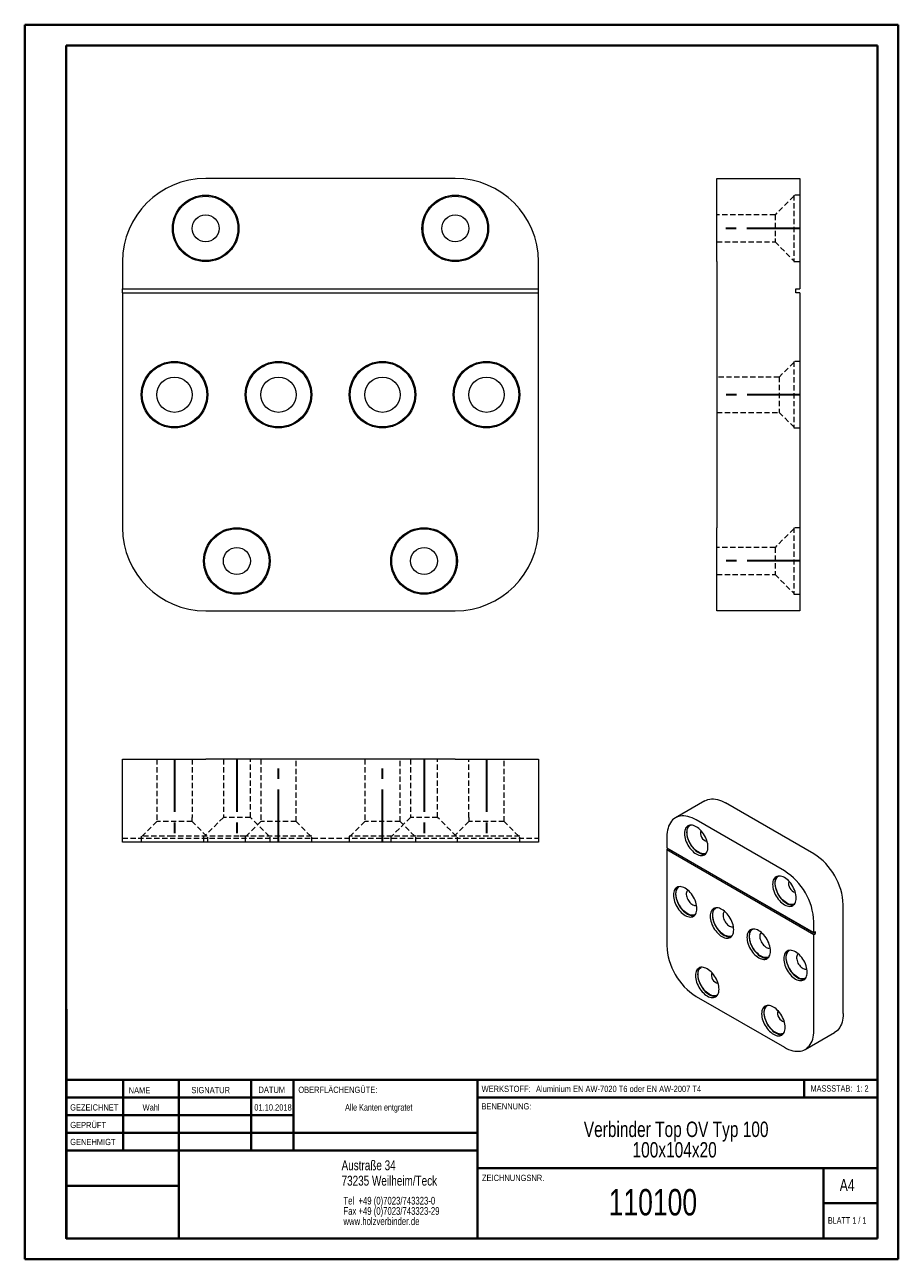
# Model space of a CAD drawing. Header units: millimetres. Extents: x 0 to 210, y 0 to 297.
import ezdxf

# ---------------------------------------------------------------- set-up
doc = ezdxf.new("R2010")
doc.units = ezdxf.units.MM
doc.linetypes.add('CENTERX2', pattern=[20.32, 12.7, -2.54, 2.54, -2.54])
doc.linetypes.add('HIDDEN', pattern=[1.905, 1.27, -0.635])
doc.layers.add('FORMAT', color=7, linetype='Continuous')
doc.styles.add('SLDTEXTSTYLE0', font='TXT', dxfattribs={"width": 0.75})
doc.styles.add('SLDTEXTSTYLE1', font='TXT', dxfattribs={"width": 0.681818})
doc.styles.add('SLDTEXTSTYLE2', font='TXT', dxfattribs={"width": 0.7})

# ---------------------------------------------------------------- blocks, each defined once
blk = doc.blocks.new('SW_NOTE_0')
at = {"color": 0, "linetype": 'Continuous', "lineweight": 0, "char_height": 1.8521, "attachment_point": 1, "style": 'SLDTEXTSTYLE0'}
for s, insert in [('Tel  +49 (0)7023/743323-0', (0, 2.39)), ('Fax +49 (0)7023/743323-29', (0, -0.08)), ('www.holzverbinder.de', (0, -2.55))]:
    blk.add_mtext(s, dxfattribs=dict(at, insert=insert))
blk = doc.blocks.new('SW_NOTE_1')
at = {"color": 0, "linetype": 'Continuous', "lineweight": 0, "attachment_point": 2, "style": 'SLDTEXTSTYLE0'}
for s, insert, char_height in [('Verbinder Top OV Typ 100', (30.68, 4.77), 3.7042), ('100x104x20', (30.32, -0.16), 3.704)]:
    blk.add_mtext(s, dxfattribs=dict(at, insert=insert, char_height=char_height))

msp = doc.modelspace()

# ---------------------------------------------------------------- linework, layer by layer
at = {"color": 7, "linetype": 'Continuous', "lineweight": 40}
for p, q in [((0.08, 0.21), (0.08, 297.21)), ((0.08, 297.21), (210.08, 297.21)), ((210.08, 0.21), (210.08, 297.21)), ((210.08, 292.21), (210.08, 297.21)), ((10.08, 292.21), (205.08, 292.21)), ((10.08, 5.21), (10.08, 292.21)), ((205.08, 5.21), (205.08, 292.21)), ((10.11, 60.37), (10.11, 5.12)), ((205.08, 43.37), (10.11, 43.37)), ((23.71, 43.37), (23.71, 26.37)), ((37.1, 43.37), (37.1, 5.12)), ((54.51, 43.37), (54.51, 26.37)), ((64.71, 26.37), (64.71, 43.37)), ((108.91, 43.37), (108.91, 5.12)), ((187.47, 39.12), (187.47, 43.37)), ((64.71, 39.1), (10.11, 39.1)), ((205.08, 39.12), (108.91, 39.12)), ((64.71, 34.87), (10.11, 34.87)), ((108.91, 30.62), (10.11, 30.62)), ((108.91, 26.37), (10.11, 26.37)), ((108.91, 22.12), (205.08, 22.12)), ((192.08, 5.21), (192.08, 22.21)), ((37.1, 17.87), (10.11, 17.87)), ((10.11, 13.71), (10.08, 13.71)), ((205.08, 13.71), (192.08, 13.71)), ((10.11, 9.46), (10.08, 9.46)), ((10.08, 5.21), (205.08, 5.21)), ((205.08, 5.21), (180.99, 5.21)), ((0.08, 0.21), (210.08, 0.21))]:
    msp.add_line(p, q, dxfattribs=at)
at = {"color": 7, "linetype": 'Continuous', "lineweight": 15}
for p, q in [((103.58, 260.21), (43.58, 260.21)), ((166.45, 240.21), (166.45, 260.21)), ((166.45, 260.21), (186.45, 260.21)), ((186.45, 260.21), (186.45, 240.21)), ((23.58, 240.21), (23.58, 233.71)), ((123.58, 233.71), (123.58, 240.21)), ((166.45, 240.21), (166.45, 176.21)), ((186.45, 240.21), (186.45, 233.71)), ((23.58, 233.71), (123.58, 233.71)), ((23.58, 232.71), (23.58, 233.71)), ((23.58, 232.71), (123.58, 232.71)), ((23.58, 232.71), (23.58, 176.21)), ((123.58, 232.71), (123.58, 233.71)), ((123.58, 176.21), (123.58, 232.71)), ((185.45, 233.71), (186.45, 233.71)), ((185.45, 232.71), (185.45, 233.71)), ((186.45, 232.71), (185.45, 232.71)), ((186.45, 232.71), (186.45, 176.21)), ((166.45, 156.21), (166.45, 176.21)), ((186.45, 176.21), (186.45, 156.21)), ((43.58, 156.21), (103.58, 156.21)), ((186.45, 156.21), (166.45, 156.21)), ((23.58, 100.53), (23.58, 120.53)), ((23.58, 120.53), (43.58, 120.53)), ((103.58, 120.53), (43.58, 120.53)), ((103.58, 120.53), (123.58, 120.53)), ((123.58, 120.53), (123.58, 100.53)), ((163.57, 110.49), (156.5, 106.41)), ((189.78, 97.75), (168.57, 110)), ((182.71, 93.67), (161.5, 105.91)), ((154.43, 101.83), (154.43, 99.18)), ((43.58, 100.53), (23.58, 100.53)), ((103.58, 100.53), (43.58, 100.53)), ((123.58, 100.53), (103.58, 100.53)), ((154.43, 99.18), (189.78, 78.77)), ((154.43, 98.77), (154.78, 98.97)), ((154.43, 98.77), (189.78, 78.36)), ((154.43, 98.77), (154.43, 75.7)), ((154.78, 98.97), (190.14, 78.56)), ((154.78, 98.97), (154.78, 98.97)), ((196.86, 59.37), (196.86, 85.5)), ((189.78, 78.77), (189.78, 81.42)), ((190.14, 78.97), (189.78, 78.77)), ((189.78, 78.36), (190.14, 78.56)), ((189.78, 55.29), (189.78, 78.36)), ((190.14, 78.56), (190.14, 78.97)), ((161.5, 63.45), (182.71, 51.21)), ((187.71, 50.71), (194.78, 54.79))]:
    msp.add_line(p, q, dxfattribs=at)
at = {"color": 7, "linetype": 'HIDDEN', "lineweight": 0}
for p, q in [((184.95, 255.96), (180.45, 251.46)), ((184.95, 256.21), (184.95, 240.21)), ((186.45, 256.21), (184.95, 256.21)), ((180.45, 251.46), (166.45, 251.46)), ((180.45, 251.46), (180.45, 244.96)), ((166.45, 244.96), (180.45, 244.96)), ((180.45, 244.96), (184.95, 240.46)), ((184.95, 240.21), (186.45, 240.21)), ((184.95, 215.96), (181.45, 212.46)), ((184.95, 216.21), (184.95, 200.21)), ((186.45, 216.21), (184.95, 216.21)), ((181.45, 212.46), (166.45, 212.46)), ((181.45, 212.46), (181.45, 203.96)), ((166.45, 203.96), (181.45, 203.96)), ((181.45, 203.96), (184.95, 200.46)), ((184.95, 200.21), (186.45, 200.21)), ((184.95, 175.96), (180.45, 171.46)), ((184.95, 176.21), (184.95, 160.21)), ((186.45, 176.21), (184.95, 176.21)), ((180.45, 171.46), (166.45, 171.46)), ((180.45, 171.46), (180.45, 164.96)), ((166.45, 164.96), (180.45, 164.96)), ((180.45, 164.96), (184.95, 160.46)), ((184.95, 160.21), (186.45, 160.21)), ((31.83, 120.53), (31.83, 105.53)), ((40.33, 120.53), (40.33, 106.53)), ((47.83, 120.53), (47.83, 106.53)), ((54.33, 106.53), (54.33, 120.53)), ((56.83, 120.53), (56.83, 105.53)), ((65.33, 105.53), (65.33, 120.53)), ((81.83, 120.53), (81.83, 105.53)), ((90.33, 105.53), (90.33, 120.53)), ((92.83, 120.53), (92.83, 106.53)), ((99.33, 106.53), (99.33, 120.53)), ((106.83, 106.53), (106.83, 120.53)), ((115.33, 105.53), (115.33, 120.53)), ((31.83, 105.53), (28.33, 102.03)), ((40.33, 105.53), (31.83, 105.53)), ((40.33, 105.53), (40.33, 106.53)), ((43.83, 102.03), (40.33, 105.53)), ((47.83, 106.53), (43.33, 102.03)), ((54.33, 106.53), (47.83, 106.53)), ((56.83, 105.53), (53.33, 102.03)), ((58.83, 102.03), (54.33, 106.53)), ((65.33, 105.53), (56.83, 105.53)), ((68.83, 102.03), (65.33, 105.53)), ((81.83, 105.53), (78.33, 102.03)), ((90.33, 105.53), (81.83, 105.53)), ((92.83, 106.53), (88.33, 102.03)), ((93.83, 102.03), (90.33, 105.53)), ((99.33, 106.53), (92.83, 106.53)), ((103.83, 102.03), (99.33, 106.53)), ((106.83, 105.53), (103.33, 102.03)), ((106.83, 106.53), (106.83, 105.53)), ((115.33, 105.53), (106.83, 105.53)), ((118.83, 102.03), (115.33, 105.53)), ((23.58, 101.53), (123.58, 101.53)), ((35.58, 102.03), (28.08, 102.03)), ((28.08, 102.03), (28.08, 100.53)), ((51.58, 102.03), (35.58, 102.03)), ((43.08, 102.03), (43.08, 100.53)), ((44.08, 100.53), (44.08, 102.03)), ((53.08, 102.03), (51.58, 102.03)), ((69.08, 102.03), (53.08, 102.03)), ((53.08, 102.03), (53.08, 100.53)), ((59.08, 100.53), (59.08, 102.03)), ((69.08, 100.53), (69.08, 102.03)), ((94.08, 102.03), (78.08, 102.03)), ((78.08, 102.03), (78.08, 100.53)), ((88.08, 102.03), (88.08, 100.53)), ((95.58, 102.03), (94.08, 102.03)), ((94.08, 100.53), (94.08, 102.03)), ((111.58, 102.03), (95.58, 102.03)), ((104.08, 100.53), (104.08, 102.03)), ((119.08, 102.03), (111.58, 102.03)), ((119.08, 100.53), (119.08, 102.03))]:
    msp.add_line(p, q, dxfattribs=at)
at = {"color": 7, "linetype": 'Continuous', "lineweight": 0}
for p, q in [((64.71, 39.12), (10.11, 39.12)), ((23.71, 5.21), (23.71, 5.12)), ((54.51, 5.21), (54.51, 5.12))]:
    msp.add_line(p, q, dxfattribs=at)
at = {"color": 7, "linetype": 'Continuous', "lineweight": 15, "flags": 128}
for points in [[(163.57, 110.49), (163.94, 110.67), (164.33, 110.81), (164.75, 110.91), (165.18, 110.95), (165.63, 110.95), (166.1, 110.91), (166.58, 110.81), (167.07, 110.68), (167.56, 110.49), (168.07, 110.27), (168.57, 110)], [(161.5, 105.91), (161, 106.18), (160.49, 106.41), (160, 106.59), (159.51, 106.73), (159.03, 106.82), (158.56, 106.87), (158.11, 106.87), (157.68, 106.82), (157.26, 106.73), (156.87, 106.59), (156.5, 106.41), (156.16, 106.18), (155.84, 105.91), (155.55, 105.6), (155.29, 105.24), (155.07, 104.85), (154.87, 104.43), (154.72, 103.96), (154.59, 103.47), (154.5, 102.95), (154.45, 102.4), (154.43, 101.83)], [(164.33, 99.38), (164.31, 99.76), (164.26, 100.15), (164.17, 100.55), (164.05, 100.96), (163.89, 101.37), (163.71, 101.77), (163.5, 102.17), (163.26, 102.55), (163, 102.91), (162.73, 103.25), (162.43, 103.56), (162.13, 103.83), (161.82, 104.08), (161.5, 104.28), (161.18, 104.44), (160.87, 104.56), (160.57, 104.64), (160.27, 104.67), (160, 104.65), (159.74, 104.59), (159.5, 104.48), (159.29, 104.33), (159.11, 104.13), (158.95, 103.9), (158.83, 103.63), (158.74, 103.33), (158.69, 103), (158.67, 102.65), (158.69, 102.27), (158.74, 101.88), (158.83, 101.48), (158.95, 101.07), (159.11, 100.66), (159.29, 100.25), (159.5, 99.86), (159.74, 99.48), (160, 99.12), (160.27, 98.78), (160.57, 98.47), (160.87, 98.19), (161.18, 97.95), (161.5, 97.75), (161.82, 97.59), (162.13, 97.47), (162.43, 97.39), (162.73, 97.36), (163, 97.38), (163.26, 97.44), (163.5, 97.55), (163.71, 97.7), (163.89, 97.89), (164.05, 98.13), (164.17, 98.39), (164.26, 98.7), (164.31, 99.03), (164.33, 99.38)], [(159.78, 104.6), (159.64, 104.44), (159.48, 104.21), (159.36, 103.94), (159.27, 103.64), (159.22, 103.31), (159.2, 102.95), (159.22, 102.58), (159.27, 102.19), (159.36, 101.78), (159.48, 101.37), (159.64, 100.96), (159.82, 100.56), (160.03, 100.17), (160.27, 99.78), (160.53, 99.42), (160.8, 99.09), (161.1, 98.78), (161.4, 98.5), (161.71, 98.26), (162.03, 98.05), (162.35, 97.89), (162.66, 97.77), (162.96, 97.7), (163.26, 97.67), (163.54, 97.69), (163.75, 97.73)], [(163.93, 97.95), (163.7, 97.85), (163.45, 97.79), (163.17, 97.78), (162.88, 97.82), (162.57, 97.9), (162.26, 98.03), (161.95, 98.2), (161.64, 98.41), (161.33, 98.66), (161.04, 98.95), (160.75, 99.26), (160.48, 99.6), (160.24, 99.96), (160.01, 100.35), (159.81, 100.74), (159.64, 101.14), (159.51, 101.55), (159.4, 101.95), (159.33, 102.34), (159.29, 102.72), (159.29, 103.08), (159.33, 103.42), (159.4, 103.73), (159.51, 104.01), (159.64, 104.25), (159.81, 104.46), (160.01, 104.62), (160.06, 104.66)], [(185.54, 87.14), (185.52, 87.51), (185.47, 87.9), (185.38, 88.31), (185.26, 88.71), (185.11, 89.12), (184.92, 89.53), (184.71, 89.92), (184.48, 90.3), (184.22, 90.66), (183.94, 91), (183.65, 91.31), (183.34, 91.59), (183.03, 91.83), (182.71, 92.03), (182.4, 92.2), (182.08, 92.32), (181.78, 92.39), (181.49, 92.42), (181.21, 92.4), (180.95, 92.34), (180.71, 92.23), (180.5, 92.08), (180.32, 91.89), (180.16, 91.66), (180.04, 91.39), (179.96, 91.09), (179.9, 90.76), (179.88, 90.4), (179.9, 90.02), (179.96, 89.63), (180.04, 89.23), (180.16, 88.82), (180.32, 88.41), (180.5, 88.01), (180.71, 87.61), (180.95, 87.23), (181.21, 86.87), (181.49, 86.53), (181.78, 86.22), (182.08, 85.95), (182.4, 85.71), (182.71, 85.5), (183.03, 85.34), (183.34, 85.22), (183.65, 85.15), (183.94, 85.12), (184.22, 85.13), (184.48, 85.2), (184.71, 85.3), (184.92, 85.45), (185.11, 85.65), (185.26, 85.88), (185.38, 86.15), (185.47, 86.45), (185.52, 86.78), (185.54, 87.14)], [(181, 92.35), (180.85, 92.19), (180.7, 91.96), (180.57, 91.69), (180.49, 91.39), (180.43, 91.06), (180.42, 90.71), (180.43, 90.33), (180.49, 89.94), (180.57, 89.54), (180.7, 89.13), (180.85, 88.72), (181.03, 88.31), (181.24, 87.92), (181.48, 87.54), (181.74, 87.18), (182.02, 86.84), (182.31, 86.53), (182.61, 86.25), (182.93, 86.01), (183.24, 85.81), (183.56, 85.65), (183.87, 85.53), (184.18, 85.45), (184.47, 85.42), (184.75, 85.44), (184.96, 85.49)], [(185.15, 85.7), (184.92, 85.6), (184.66, 85.55), (184.38, 85.54), (184.09, 85.58), (183.79, 85.66), (183.48, 85.79), (183.17, 85.96), (182.85, 86.17), (182.55, 86.42), (182.25, 86.7), (181.96, 87.01), (181.7, 87.35), (181.45, 87.72), (181.22, 88.1), (181.03, 88.49), (180.86, 88.9), (180.72, 89.3), (180.61, 89.7), (180.54, 90.09), (180.51, 90.47), (180.51, 90.83), (180.54, 91.17), (180.61, 91.48), (180.72, 91.76), (180.86, 92.01), (181.03, 92.21), (181.22, 92.38), (181.27, 92.41)], [(161.68, 84.58), (161.66, 84.96), (161.61, 85.35), (161.52, 85.75), (161.4, 86.16), (161.24, 86.57), (161.06, 86.97), (160.85, 87.37), (160.61, 87.75), (160.35, 88.11), (160.08, 88.45), (159.78, 88.76), (159.48, 89.03), (159.17, 89.28), (158.85, 89.48), (158.53, 89.64), (158.22, 89.76), (157.91, 89.84), (157.62, 89.87), (157.34, 89.85), (157.08, 89.79), (156.85, 89.68), (156.64, 89.53), (156.45, 89.33), (156.3, 89.1), (156.18, 88.83), (156.09, 88.53), (156.04, 88.2), (156.02, 87.85), (156.04, 87.47), (156.09, 87.08), (156.18, 86.68), (156.3, 86.27), (156.45, 85.86), (156.64, 85.45), (156.85, 85.06), (157.08, 84.68), (157.34, 84.32), (157.62, 83.98), (157.91, 83.67), (158.22, 83.39), (158.53, 83.15), (158.85, 82.95), (159.17, 82.79), (159.48, 82.67), (159.78, 82.59), (160.08, 82.56), (160.35, 82.58), (160.61, 82.64), (160.85, 82.75), (161.06, 82.9), (161.24, 83.09), (161.4, 83.33), (161.52, 83.59), (161.61, 83.9), (161.66, 84.23), (161.68, 84.58)], [(157.13, 89.8), (156.98, 89.64), (156.83, 89.41), (156.71, 89.14), (156.62, 88.84), (156.57, 88.51), (156.55, 88.15), (156.57, 87.78), (156.62, 87.39), (156.71, 86.98), (156.83, 86.57), (156.98, 86.16), (157.17, 85.76), (157.38, 85.37), (157.62, 84.98), (157.87, 84.62), (158.15, 84.29), (158.44, 83.98), (158.75, 83.7), (159.06, 83.46), (159.38, 83.25), (159.7, 83.09), (160.01, 82.97), (160.31, 82.9), (160.61, 82.87), (160.88, 82.89), (161.1, 82.93)], [(161.28, 83.15), (161.05, 83.05), (160.79, 82.99), (160.52, 82.98), (160.23, 83.02), (159.92, 83.1), (159.61, 83.23), (159.3, 83.4), (158.99, 83.61), (158.68, 83.86), (158.38, 84.15), (158.1, 84.46), (157.83, 84.8), (157.58, 85.16), (157.36, 85.55), (157.16, 85.94), (156.99, 86.34), (156.85, 86.75), (156.75, 87.15), (156.68, 87.54), (156.64, 87.92), (156.64, 88.28), (156.68, 88.62), (156.75, 88.93), (156.85, 89.21), (156.99, 89.45), (157.16, 89.66), (157.36, 89.82), (157.41, 89.86)], [(159.48, 89.03), (159.46, 89.01), (159.32, 88.87), (159.22, 88.69), (159.15, 88.47), (159.12, 88.23), (159.12, 87.97), (159.15, 87.68), (159.22, 87.39), (159.32, 87.09), (159.46, 86.8), (159.62, 86.52), (159.8, 86.25), (160, 86.01), (160.22, 85.79), (160.44, 85.61), (160.67, 85.47), (160.9, 85.37), (161.12, 85.31), (161.33, 85.3), (161.53, 85.33), (161.6, 85.36)], [(170.52, 79.48), (170.5, 79.85), (170.44, 80.25), (170.36, 80.65), (170.24, 81.06), (170.08, 81.47), (169.9, 81.87), (169.69, 82.27), (169.45, 82.65), (169.19, 83.01), (168.91, 83.35), (168.62, 83.65), (168.32, 83.93), (168, 84.17), (167.69, 84.38), (167.37, 84.54), (167.06, 84.66), (166.75, 84.73), (166.46, 84.76), (166.18, 84.75), (165.92, 84.68), (165.69, 84.58), (165.48, 84.42), (165.29, 84.23), (165.14, 84), (165.02, 83.73), (164.93, 83.43), (164.88, 83.1), (164.86, 82.74), (164.88, 82.37), (164.93, 81.98), (165.02, 81.57), (165.14, 81.17), (165.29, 80.76), (165.48, 80.35), (165.69, 79.96), (165.92, 79.58), (166.18, 79.21), (166.46, 78.88), (166.75, 78.57), (167.06, 78.29), (167.37, 78.05), (167.69, 77.85), (168, 77.68), (168.32, 77.56), (168.62, 77.49), (168.91, 77.46), (169.19, 77.48), (169.45, 77.54), (169.69, 77.65), (169.9, 77.8), (170.08, 77.99), (170.24, 78.22), (170.36, 78.49), (170.44, 78.79), (170.5, 79.12), (170.52, 79.48)], [(165.97, 84.7), (165.82, 84.54), (165.67, 84.31), (165.55, 84.04), (165.46, 83.74), (165.41, 83.41), (165.39, 83.05), (165.41, 82.67), (165.46, 82.28), (165.55, 81.88), (165.67, 81.47), (165.82, 81.06), (166.01, 80.66), (166.22, 80.26), (166.45, 79.88), (166.71, 79.52), (166.99, 79.18), (167.28, 78.87), (167.59, 78.6), (167.9, 78.35), (168.22, 78.15), (168.53, 77.99), (168.85, 77.87), (169.15, 77.8), (169.44, 77.77), (169.72, 77.78), (169.93, 77.83)], [(170.12, 78.04), (169.89, 77.95), (169.63, 77.89), (169.36, 77.88), (169.06, 77.92), (168.76, 78), (168.45, 78.13), (168.14, 78.3), (167.83, 78.51), (167.52, 78.76), (167.22, 79.04), (166.94, 79.36), (166.67, 79.7), (166.42, 80.06), (166.2, 80.44), (166, 80.84), (165.83, 81.24), (165.69, 81.64), (165.59, 82.04), (165.52, 82.44), (165.48, 82.82), (165.48, 83.18), (165.52, 83.52), (165.59, 83.83), (165.69, 84.11), (165.83, 84.35), (166, 84.56), (166.2, 84.72), (166.25, 84.75)], [(168.32, 83.93), (168.3, 83.91), (168.16, 83.76), (168.06, 83.59), (167.99, 83.37), (167.96, 83.13), (167.96, 82.86), (167.99, 82.58), (168.06, 82.29), (168.16, 81.99), (168.3, 81.7), (168.46, 81.41), (168.64, 81.15), (168.84, 80.9), (169.06, 80.69), (169.28, 80.51), (169.51, 80.36), (169.74, 80.26), (169.96, 80.21), (170.17, 80.19), (170.37, 80.23), (170.44, 80.25)], [(179.35, 74.38), (179.34, 74.75), (179.28, 75.14), (179.2, 75.55), (179.07, 75.95), (178.92, 76.36), (178.74, 76.77), (178.53, 77.16), (178.29, 77.54), (178.03, 77.91), (177.75, 78.24), (177.46, 78.55), (177.16, 78.83), (176.84, 79.07), (176.53, 79.27), (176.21, 79.44), (175.9, 79.56), (175.59, 79.63), (175.3, 79.66), (175.02, 79.64), (174.76, 79.58), (174.53, 79.47), (174.31, 79.32), (174.13, 79.13), (173.98, 78.9), (173.86, 78.63), (173.77, 78.33), (173.72, 78), (173.7, 77.64), (173.72, 77.27), (173.77, 76.87), (173.86, 76.47), (173.98, 76.06), (174.13, 75.65), (174.31, 75.25), (174.53, 74.85), (174.76, 74.47), (175.02, 74.11), (175.3, 73.77), (175.59, 73.47), (175.9, 73.19), (176.21, 72.95), (176.53, 72.74), (176.84, 72.58), (177.16, 72.46), (177.46, 72.39), (177.75, 72.36), (178.03, 72.37), (178.29, 72.44), (178.53, 72.54), (178.74, 72.7), (178.92, 72.89), (179.07, 73.12), (179.2, 73.39), (179.28, 73.69), (179.34, 74.02), (179.35, 74.38)], [(174.81, 79.6), (174.66, 79.44), (174.51, 79.2), (174.39, 78.93), (174.3, 78.63), (174.25, 78.3), (174.23, 77.95), (174.25, 77.57), (174.3, 77.18), (174.39, 76.78), (174.51, 76.37), (174.66, 75.96), (174.84, 75.56), (175.06, 75.16), (175.29, 74.78), (175.55, 74.42), (175.83, 74.08), (176.12, 73.77), (176.43, 73.49), (176.74, 73.25), (177.06, 73.05), (177.37, 72.89), (177.69, 72.77), (177.99, 72.69), (178.28, 72.66), (178.56, 72.68), (178.77, 72.73)], [(178.96, 72.94), (178.73, 72.84), (178.47, 72.79), (178.19, 72.78), (177.9, 72.82), (177.6, 72.9), (177.29, 73.03), (176.98, 73.2), (176.67, 73.41), (176.36, 73.66), (176.06, 73.94), (175.78, 74.25), (175.51, 74.6), (175.26, 74.96), (175.04, 75.34), (174.84, 75.73), (174.67, 76.14), (174.53, 76.54), (174.43, 76.94), (174.36, 77.33), (174.32, 77.71), (174.32, 78.07), (174.36, 78.41), (174.43, 78.72), (174.53, 79), (174.67, 79.25), (174.84, 79.45), (175.04, 79.62), (175.09, 79.65)], [(177.16, 78.82), (177.13, 78.8), (177, 78.66), (176.9, 78.48), (176.83, 78.27), (176.8, 78.03), (176.8, 77.76), (176.83, 77.48), (176.9, 77.19), (177, 76.89), (177.13, 76.59), (177.29, 76.31), (177.48, 76.04), (177.68, 75.8), (177.9, 75.59), (178.12, 75.41), (178.35, 75.26), (178.58, 75.16), (178.8, 75.1), (179.01, 75.09), (179.2, 75.12), (179.28, 75.15)], [(188.19, 69.27), (188.18, 69.65), (188.12, 70.04), (188.03, 70.44), (187.91, 70.85), (187.76, 71.26), (187.58, 71.67), (187.36, 72.06), (187.13, 72.44), (186.87, 72.8), (186.59, 73.14), (186.3, 73.45), (185.99, 73.73), (185.68, 73.97), (185.36, 74.17), (185.05, 74.33), (184.74, 74.45), (184.43, 74.53), (184.14, 74.56), (183.86, 74.54), (183.6, 74.48), (183.36, 74.37), (183.15, 74.22), (182.97, 74.03), (182.82, 73.79), (182.7, 73.53), (182.61, 73.22), (182.55, 72.89), (182.54, 72.54), (182.55, 72.16), (182.61, 71.77), (182.7, 71.37), (182.82, 70.96), (182.97, 70.55), (183.15, 70.15), (183.36, 69.75), (183.6, 69.37), (183.86, 69.01), (184.14, 68.67), (184.43, 68.36), (184.74, 68.09), (185.05, 67.84), (185.36, 67.64), (185.68, 67.48), (185.99, 67.36), (186.3, 67.28), (186.59, 67.26), (186.87, 67.27), (187.13, 67.33), (187.36, 67.44), (187.58, 67.59), (187.76, 67.79), (187.91, 68.02), (188.03, 68.29), (188.12, 68.59), (188.18, 68.92), (188.19, 69.27)], [(183.65, 74.49), (183.5, 74.33), (183.35, 74.1), (183.23, 73.83), (183.14, 73.53), (183.08, 73.2), (183.07, 72.85), (183.08, 72.47), (183.14, 72.08), (183.23, 71.67), (183.35, 71.27), (183.5, 70.86), (183.68, 70.45), (183.9, 70.06), (184.13, 69.68), (184.39, 69.32), (184.67, 68.98), (184.96, 68.67), (185.27, 68.39), (185.58, 68.15), (185.9, 67.95), (186.21, 67.78), (186.52, 67.66), (186.83, 67.59), (187.12, 67.56), (187.4, 67.58), (187.61, 67.63)], [(187.8, 67.84), (187.57, 67.74), (187.31, 67.69), (187.03, 67.68), (186.74, 67.71), (186.44, 67.8), (186.13, 67.92), (185.82, 68.09), (185.51, 68.31), (185.2, 68.55), (184.9, 68.84), (184.62, 69.15), (184.35, 69.49), (184.1, 69.86), (183.88, 70.24), (183.68, 70.63), (183.51, 71.03), (183.37, 71.44), (183.27, 71.84), (183.2, 72.23), (183.16, 72.61), (183.16, 72.97), (183.2, 73.31), (183.27, 73.62), (183.37, 73.9), (183.51, 74.15), (183.68, 74.35), (183.88, 74.52), (183.93, 74.55)], [(186, 73.72), (185.97, 73.7), (185.84, 73.56), (185.74, 73.38), (185.67, 73.17), (185.63, 72.92), (185.63, 72.66), (185.67, 72.38), (185.74, 72.08), (185.84, 71.79), (185.97, 71.49), (186.13, 71.21), (186.32, 70.94), (186.52, 70.7), (186.73, 70.48), (186.96, 70.3), (187.19, 70.16), (187.42, 70.06), (187.64, 70), (187.85, 69.99), (188.04, 70.02), (188.12, 70.05)], [(166.98, 65.19), (166.96, 65.56), (166.91, 65.96), (166.82, 66.36), (166.7, 66.77), (166.55, 67.18), (166.36, 67.58), (166.15, 67.98), (165.92, 68.36), (165.66, 68.72), (165.38, 69.06), (165.09, 69.37), (164.78, 69.64), (164.47, 69.88), (164.15, 70.09), (163.83, 70.25), (163.52, 70.37), (163.22, 70.44), (162.92, 70.47), (162.65, 70.46), (162.39, 70.39), (162.15, 70.29), (161.94, 70.13), (161.76, 69.94), (161.6, 69.71), (161.48, 69.44), (161.39, 69.14), (161.34, 68.81), (161.32, 68.45), (161.34, 68.08), (161.39, 67.69), (161.48, 67.28), (161.6, 66.88), (161.76, 66.47), (161.94, 66.06), (162.15, 65.67), (162.39, 65.29), (162.65, 64.92), (162.92, 64.59), (163.22, 64.28), (163.52, 64), (163.83, 63.76), (164.15, 63.56), (164.47, 63.39), (164.78, 63.27), (165.09, 63.2), (165.38, 63.17), (165.66, 63.19), (165.92, 63.25), (166.15, 63.36), (166.36, 63.51), (166.55, 63.7), (166.7, 63.93), (166.82, 64.2), (166.91, 64.5), (166.96, 64.83), (166.98, 65.19)], [(162.43, 70.41), (162.29, 70.25), (162.13, 70.02), (162.01, 69.75), (161.92, 69.45), (161.87, 69.12), (161.85, 68.76), (161.87, 68.38), (161.92, 67.99), (162.01, 67.59), (162.13, 67.18), (162.29, 66.77), (162.47, 66.37), (162.68, 65.97), (162.92, 65.59), (163.18, 65.23), (163.45, 64.89), (163.75, 64.58), (164.05, 64.31), (164.37, 64.06), (164.68, 63.86), (165, 63.7), (165.31, 63.58), (165.62, 63.51), (165.91, 63.48), (166.19, 63.49), (166.4, 63.54)], [(166.59, 63.75), (166.36, 63.66), (166.1, 63.6), (165.82, 63.59), (165.53, 63.63), (165.23, 63.71), (164.92, 63.84), (164.6, 64.01), (164.29, 64.22), (163.99, 64.47), (163.69, 64.75), (163.4, 65.07), (163.14, 65.41), (162.89, 65.77), (162.66, 66.15), (162.47, 66.55), (162.3, 66.95), (162.16, 67.35), (162.05, 67.75), (161.98, 68.15), (161.95, 68.53), (161.95, 68.89), (161.98, 69.23), (162.05, 69.54), (162.16, 69.82), (162.3, 70.06), (162.47, 70.27), (162.66, 70.43), (162.71, 70.46)], [(182.89, 56), (182.87, 56.38), (182.82, 56.77), (182.73, 57.17), (182.61, 57.58), (182.46, 57.99), (182.27, 58.4), (182.06, 58.79), (181.83, 59.17), (181.57, 59.53), (181.29, 59.87), (181, 60.18), (180.69, 60.46), (180.38, 60.7), (180.06, 60.9), (179.74, 61.07), (179.43, 61.18), (179.13, 61.26), (178.83, 61.29), (178.56, 61.27), (178.3, 61.21), (178.06, 61.1), (177.85, 60.95), (177.67, 60.76), (177.51, 60.53), (177.39, 60.26), (177.3, 59.96), (177.25, 59.63), (177.23, 59.27), (177.25, 58.89), (177.3, 58.5), (177.39, 58.1), (177.51, 57.69), (177.67, 57.28), (177.85, 56.88), (178.06, 56.48), (178.3, 56.1), (178.56, 55.74), (178.83, 55.4), (179.13, 55.09), (179.43, 54.82), (179.74, 54.57), (180.06, 54.37), (180.38, 54.21), (180.69, 54.09), (181, 54.01), (181.29, 53.99), (181.57, 54), (181.83, 54.07), (182.06, 54.17), (182.27, 54.32), (182.46, 54.52), (182.61, 54.75), (182.73, 55.02), (182.82, 55.32), (182.87, 55.65), (182.89, 56)], [(178.34, 61.22), (178.2, 61.06), (178.04, 60.83), (177.92, 60.56), (177.83, 60.26), (177.78, 59.93), (177.76, 59.58), (177.78, 59.2), (177.83, 58.81), (177.92, 58.41), (178.04, 58), (178.2, 57.59), (178.38, 57.18), (178.59, 56.79), (178.83, 56.41), (179.09, 56.05), (179.36, 55.71), (179.66, 55.4), (179.96, 55.12), (180.28, 54.88), (180.59, 54.68), (180.91, 54.51), (181.22, 54.4), (181.53, 54.32), (181.82, 54.29), (182.1, 54.31), (182.31, 54.36)], [(182.5, 54.57), (182.27, 54.47), (182.01, 54.42), (181.73, 54.41), (181.44, 54.45), (181.14, 54.53), (180.83, 54.66), (180.51, 54.83), (180.2, 55.04), (179.9, 55.29), (179.6, 55.57), (179.31, 55.88), (179.05, 56.22), (178.8, 56.59), (178.57, 56.97), (178.38, 57.36), (178.21, 57.76), (178.07, 58.17), (177.96, 58.57), (177.89, 58.96), (177.86, 59.34), (177.86, 59.7), (177.89, 60.04), (177.96, 60.35), (178.07, 60.63), (178.21, 60.88), (178.38, 61.08), (178.57, 61.25), (178.62, 61.28)], [(196.86, 59.37), (196.84, 58.8), (196.78, 58.25), (196.69, 57.73), (196.57, 57.24), (196.41, 56.78), (196.22, 56.35), (195.99, 55.96), (195.73, 55.61), (195.44, 55.29), (195.13, 55.02), (194.78, 54.79), (194.78, 54.79)], [(182.71, 51.21), (183.22, 50.94), (183.72, 50.71), (184.22, 50.53), (184.71, 50.39), (185.18, 50.3), (185.65, 50.25), (186.1, 50.25), (186.54, 50.3), (186.95, 50.39), (187.34, 50.53), (187.71, 50.71), (188.06, 50.94), (188.37, 51.21), (188.66, 51.52), (188.92, 51.88), (189.15, 52.27), (189.34, 52.69), (189.5, 53.16), (189.62, 53.65), (189.71, 54.17), (189.77, 54.72), (189.78, 55.29)]]:
    msp.add_lwpolyline(points, dxfattribs=at)
at = {"color": 7, "linetype": 'Continuous', "lineweight": 15}
for centre, radius in [((43.58, 248.21), 8), ((43.58, 248.21), 7.75), ((103.58, 248.21), 8), ((103.58, 248.21), 7.75), ((43.58, 248.21), 3.25), ((103.58, 248.21), 3.25), ((36.08, 208.21), 8), ((36.08, 208.21), 7.75), ((61.08, 208.21), 8), ((61.08, 208.21), 7.75), ((86.08, 208.21), 8), ((86.08, 208.21), 7.75), ((111.08, 208.21), 8), ((111.08, 208.21), 7.75), ((36.08, 208.21), 4.25), ((61.08, 208.21), 4.25), ((86.08, 208.21), 4.25), ((111.08, 208.21), 4.25), ((51.08, 168.21), 8), ((51.08, 168.21), 7.75), ((96.08, 168.21), 8), ((96.08, 168.21), 7.75), ((51.08, 168.21), 3.25), ((96.08, 168.21), 3.25)]:
    msp.add_circle(centre, radius, dxfattribs=at)
for centre, radius, start, end in [((43.58, 240.21), 20, 90, 180), ((103.58, 240.21), 20, 0, 90), ((43.58, 176.21), 20, 180, 270), ((103.58, 176.21), 20, 270, 0), ((164.57, 102.79), 2.08, 162.7474, 257.2472), ((181.55, 84.83), 15.32, 2.5111, 57.4889), ((174.48, 80.75), 15.32, 2.5111, 57.4889), ((185.79, 90.54), 2.08, 162.7474, 257.2472), ((169.73, 76.37), 15.32, 182.5111, 237.4889), ((167.22, 68.6), 2.08, 162.7474, 257.2472), ((183.13, 59.41), 2.08, 162.7474, 257.2472)]:
    msp.add_arc(centre, radius, start, end, dxfattribs=at)
at = {"layer": 'FORMAT', "linetype": 'CENTERX2', "lineweight": 30}
for p, q in [((186.37, 248.21), (166.38, 248.21)), ((186.45, 208.21), (166.38, 208.21)), ((186.45, 168.21), (166.45, 168.21)), ((36.08, 120.53), (36.08, 100.53)), ((51.08, 120.53), (51.08, 100.53)), ((61.08, 100.53), (61.08, 120.53)), ((86.08, 100.53), (86.08, 120.53)), ((96.08, 120.53), (96.08, 100.53)), ((111.08, 120.53), (111.08, 100.53))]:
    msp.add_line(p, q, dxfattribs=at)

# ---------------------------------------------------------------- block references
at = {"color": 7, "linetype": 'Continuous', "lineweight": 0}
for name, p in [('SW_NOTE_1', (126, 28.57)), ('SW_NOTE_0', (76.7, 12.85))]:
    msp.add_blockref(name, p, dxfattribs=at)

# ---------------------------------------------------------------- texts
for s, insert, char_height, attachment_point, style in [('NAME', (25.07, 41.62), 1.5, 1, 'SLDTEXTSTYLE0'), ('SIGNATUR', (40.14, 41.68), 1.5, 1, 'SLDTEXTSTYLE0'), ('DATUM', (56.28, 41.74), 1.5, 1, 'SLDTEXTSTYLE0'), ('OBERFLÄCHENGÜTE:', (65.86, 41.74), 1.5, 1, 'SLDTEXTSTYLE0'), ('WERKSTOFF:', (109.91, 41.96), 1.5, 1, 'SLDTEXTSTYLE0'), ('Aluminium EN AW-7020 T6 oder EN AW-2007 T4', (122.99, 41.96), 1.5, 1, 'SLDTEXTSTYLE0'), ('MASSSTAB:  1: 2', (188.99, 42.07), 1.5, 1, 'SLDTEXTSTYLE2'), ('GEZEICHNET', (11, 37.51), 1.5, 1, 'SLDTEXTSTYLE0'), ('Wahl', (30.46, 37.5), 1.499, 2, 'SLDTEXTSTYLE0'), ('01.10.2018', (59.76, 37.5), 1.499, 2, 'SLDTEXTSTYLE0'), ('Alle Kanten entgratet', (77.1, 37.57), 1.5875, 1, 'SLDTEXTSTYLE0'), ('BENENNUNG:', (109.88, 37.77), 1.5, 1, 'SLDTEXTSTYLE0'), ('GEPRÜFT', (11.03, 33.28), 1.5, 1, 'SLDTEXTSTYLE0'), ('GENEHMIGT', (11.02, 29.19), 1.5, 1, 'SLDTEXTSTYLE0'), ('Austraße 34', (76.25, 24.02), 2.3813, 1, 'SLDTEXTSTYLE0'), ('73235 Weilheim/Teck', (76.25, 20.32), 2.3813, 1, 'SLDTEXTSTYLE0'), ('ZEICHNUNGSNR.', (110, 20.55), 1.5, 1, 'SLDTEXTSTYLE0'), ('A4', (196, 19.52), 2.91, 1, 'SLDTEXTSTYLE0'), ('110100', (151.09, 17.12), 6.35, 2, 'SLDTEXTSTYLE0'), ('BLATT 1 / 1', (193.16, 10.36), 1.5875, 1, 'SLDTEXTSTYLE1')]:
    msp.add_mtext(s, dxfattribs=dict(at, insert=insert, char_height=char_height, attachment_point=attachment_point, style=style))

doc.saveas('drawing.dxf')
